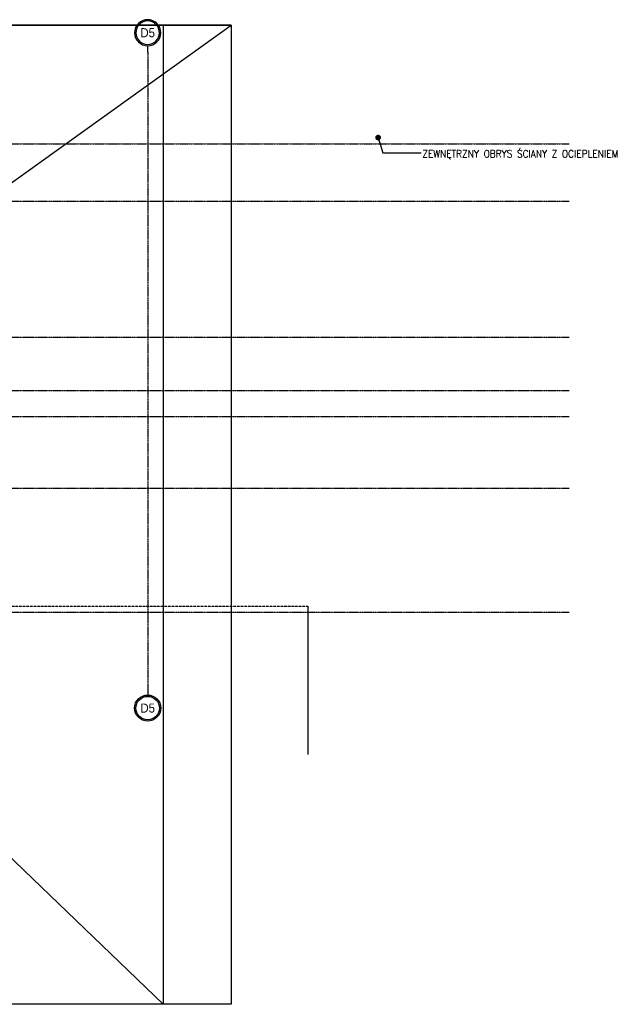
# Model space of a CAD drawing. Extents: x 3880 to 129921, y -116796 to -57711.
# Tile 41 of 110: x 52584 to 54052, y -104168 to -101750. Entities that reach past the tile are written whole.
import ezdxf
from ezdxf.enums import TextEntityAlignment as Align

# ---------------------------------------------------------------- set-up
doc = ezdxf.new("R2010")
doc.units = 0
doc.header["$LTSCALE"] = 2
doc.linetypes.add('CENTER', pattern=[2, 1.25, -0.25, 0.25, -0.25])
doc.linetypes.add('DASHED', pattern=[0.75, 0.5, -0.25])
doc.layers.get('0').update_dxf_attribs({"color": 101, "linetype": 'CONTINUOUS'})
for name, color, linetype in [('E35', 6, 'CONTINUOUS'), ('ins-kan-deszcz', 132, 'CONTINUOUS'), ('Ins-ppoz-opis', 240, 'CONTINUOUS'), ('Opis-pom', 4, 'CONTINUOUS'), ('Os-osie glowne', 1, 'CENTER'), ('Os-osie-opis', 2, 'CONTINUOUS')]:
    doc.layers.add(name, color=color, linetype=linetype)
doc.styles.add('dwg_opis duży', font='ARIAL.TTF', dxfattribs={"width": 0.9})
doc.styles.add('dwg_opis podstawowy', font='romans.shx', dxfattribs={"width": 0.9})
doc.styles.add('KA wymiar', font='romand.shx', dxfattribs={"width": 0.6})
doc.dimstyles.new('KA wymiar', dxfattribs={"dimscale": 50, "dimtxt": 0.23, "dimasz": 0.14, "dimexe": 0, "dimexo": 0, "dimgap": 0.08, "dimtad": 1, "dimdec": 1, "dimrnd": 0.5, "dimzin": 9, "dimdsep": 46, "dimtxsty": 'KA wymiar', "dimblk1": 'UKOS', "dimblk2": 'UKOS', "dimsah": 1, "dimcen": 0.2, "dimse1": 1, "dimse2": 1, "dimclrd": 256, "dimclre": 256, "dimclrt": 2, "dimadec": 0, "dimazin": 0, "dimtfac": 1, "dimtdec": 1, "dimtix": 1, "dimtmove": 2, "dimatfit": 3, "dimldrblk": 'DOT', "dimfxl": 0, "dimtolj": 1, "dimtzin": 9, "dimarcsym": 0})

# ---------------------------------------------------------------- blocks, each defined once
blk = doc.blocks.new('UKOS')
at = {"color": 8}
blk.add_line((1, 0), (-1, 0), dxfattribs=at)
at = {"color": 1}
blk.add_line((0, 1), (0, -1), dxfattribs=at)
at = {"color": 1, "const_width": 0.2}
blk.add_lwpolyline([(0.6, 0.6), (-0.6, -0.6)], dxfattribs=at)
blk = doc.blocks.new('_opis_osi_liczbowy')
blk.add_hatch(color=256).paths.add_polyline_path([(32, 32), (32, 28.8, -1), (32, -28.8), (32, -32, 1)])
for radius in [32, 28.8]:
    blk.add_circle((32, 0), radius)
at = {"style": 'dwg_opis duży', "width": 0.9}
blk.add_attdef('AXNAMEH', text='', height=22.4, rotation=90, dxfattribs=at).set_placement((32, 0), align=Align.MIDDLE_CENTER)

msp = doc.modelspace()

# ---------------------------------------------------------------- linework, layer by layer
at = {"layer": 'E35'}
for p, q in [((49751.035, -104168.398), (53103.642, -101763.116)), ((49817.864, -101763.116), (53103.642, -101763.116)), ((53103.642, -101763.116), (50096.32, -101763.116)), ((50096.32, -101763.116), (52936.569, -101763.116)), ((52936.569, -104168.398), (50436.036, -101763.116)), ((52936.569, -101763.116), (52936.569, -104168.398)), ((53103.642, -101763.116), (53103.642, -104168.398)), ((53103.642, -104168.398), (49751.035, -104168.398))]:
    msp.add_line(p, q, dxfattribs=at)
at = {"layer": 'ins-kan-deszcz', "linetype": 'DASHED', "ltscale": 0.5}
msp.add_line((52099.516, -103190.094), (53291.788, -103190.094), dxfattribs=at)
at = {"layer": 'Opis-pom'}
msp.add_line((53291.788, -103190.094), (53291.788, -103554.841), dxfattribs=at)
at = {"layer": 'Os-osie glowne'}
for points in [[(52898.547, -101829.82), (52898.547, -103392.711)], [(50708.547, -102054.82), (53934.224, -102054.82)], [(50708.547, -102195.82), (53934.224, -102195.82)], [(50708.547, -102529.82), (53934.224, -102529.82)], [(50708.547, -102660.82), (53934.224, -102660.82)], [(50708.547, -102724.82), (53934.224, -102724.82)], [(50708.547, -102900.82), (53934.224, -102900.82)], [(50708.547, -103204.82), (53934.224, -103204.82)]]:
    msp.add_lwpolyline(points, dxfattribs=at)
at = {"layer": 'Os-osie-opis'}
for points in [[(52898.547, -101829.82), (52898.547, -101813.82)], [(52898.547, -103392.711), (52898.547, -103408.711)]]:
    msp.add_lwpolyline(points, dxfattribs=at)

# ---------------------------------------------------------------- block references
ref = msp.add_blockref('_opis_osi_liczbowy', (52898.547, -101813.82), dxfattribs=dict(at, xscale=-1, rotation=270))
ref.add_attrib('AXNAMEH', 'D5', dxfattribs={"layer": '0', "height": 22.4, "style": 'dwg_opis duży', "width": 0.9}).set_placement((52898.547, -101781.835), align=Align.MIDDLE_CENTER)
at = {"layer": 'Os-osie-opis', "rotation": 270}
msp.add_blockref('_opis_osi_liczbowy', (52898.547, -103408.711), dxfattribs=at).add_auto_attribs({'AXNAMEH': 'D5'})

# ---------------------------------------------------------------- texts
at = {"layer": 'Ins-ppoz-opis', "style": 'dwg_opis podstawowy', "width": 0.9}
msp.add_text('ZEWNĘTRZNY OBRYS ŚCIANY Z OCIEPLENIEM', height=18, dxfattribs=at).set_placement((53573.078, -102088.274))

# ---------------------------------------------------------------- leaders
at = {"layer": 'Ins-ppoz-opis', "ltscale": 0.038}
msp.add_leader([(53464.652, -102039.434), (53476.028, -102077.016), (53570.105, -102077.078)], dimstyle='KA wymiar', override={"dimscale": 100, "dimgap": 0.0001, "dimtad": 0, "dimdec": 2, "dimtdec": 2}, dxfattribs=at)

doc.saveas('drawing.dxf')
